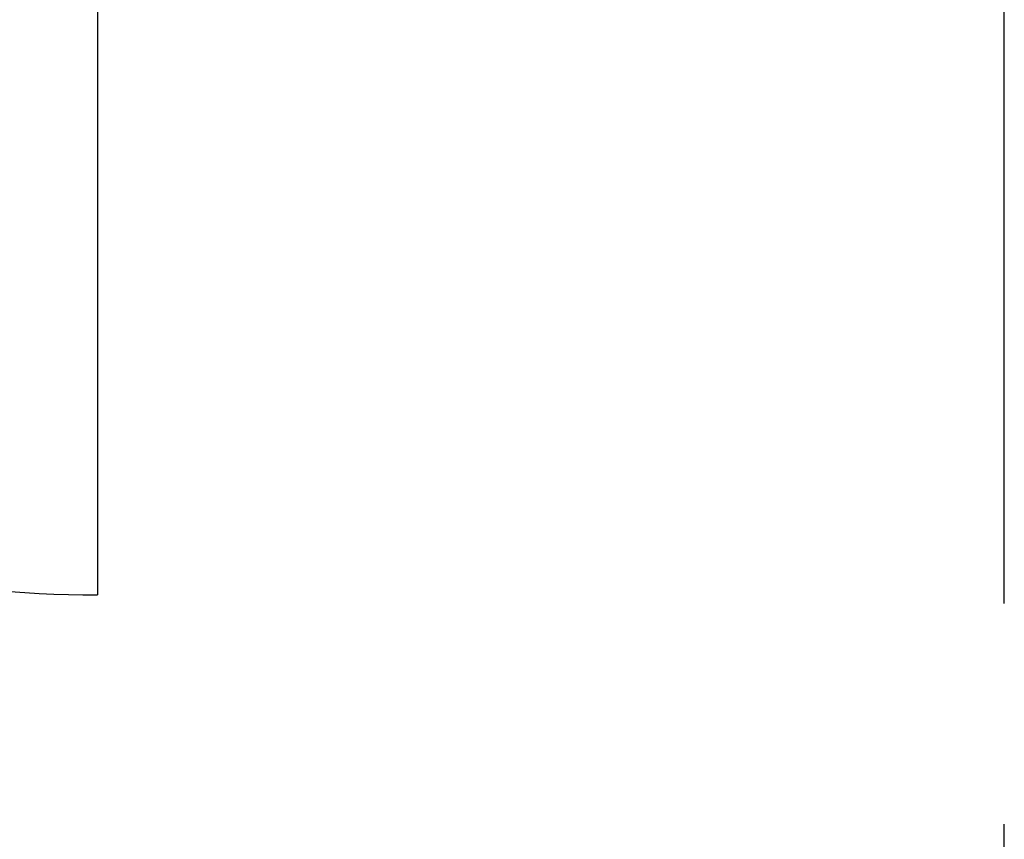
# Model space of a CAD drawing. Header units: millimetres. Extents: x 111285 to 237437, y -9513 to 52045.
# Tile 59 of 117: x 140032 to 140882, y -826 to -118. Entities that reach past the tile are written whole.
import ezdxf

# ---------------------------------------------------------------- set-up
doc = ezdxf.new("R2010")
doc.units = ezdxf.units.MM
doc.header["$LTSCALE"] = 100
doc.linetypes.add('CENTER', pattern=[50.8, 31.75, -6.35, 6.35, -6.35])
doc.layers.get('0').update_dxf_attribs({"color": 252})
doc.layers.add('0-HOOFDSTRAMIEN', color=1, linetype='CENTER')

# ---------------------------------------------------------------- blocks, each defined once
blk = doc.blocks.new('U-STRAMIEN')
at = {"layer": '0-HOOFDSTRAMIEN', "ltscale": 0.3}
blk.add_lwpolyline([(14400, -4264), (14400, 47464)], dxfattribs=at)
blk = doc.blocks.new('SR8-hori')
blk.add_line((2467, -5.1), (2467, -1019.6))
blk.add_arc((2467, -5.1), 1014.5, 179.99783, 270)
blk = doc.blocks.new('onderlegger beganegrond')
blk.add_blockref('SR8-hori', (11480, 405.1))

msp = doc.modelspace()

# ---------------------------------------------------------------- linework, layer by layer
msp.add_line((140099, 400), (140099, -614.5))
msp.add_line((140099, 400), (140099, -614.5))
msp.add_line((140099, 400), (140099, -614.5))

# ---------------------------------------------------------------- block references
msp.add_blockref('onderlegger beganegrond', (126152, 0))
at = {"layer": '0-HOOFDSTRAMIEN'}
msp.add_blockref('U-STRAMIEN', (126482, 594), dxfattribs=at)

doc.saveas('drawing.dxf')
